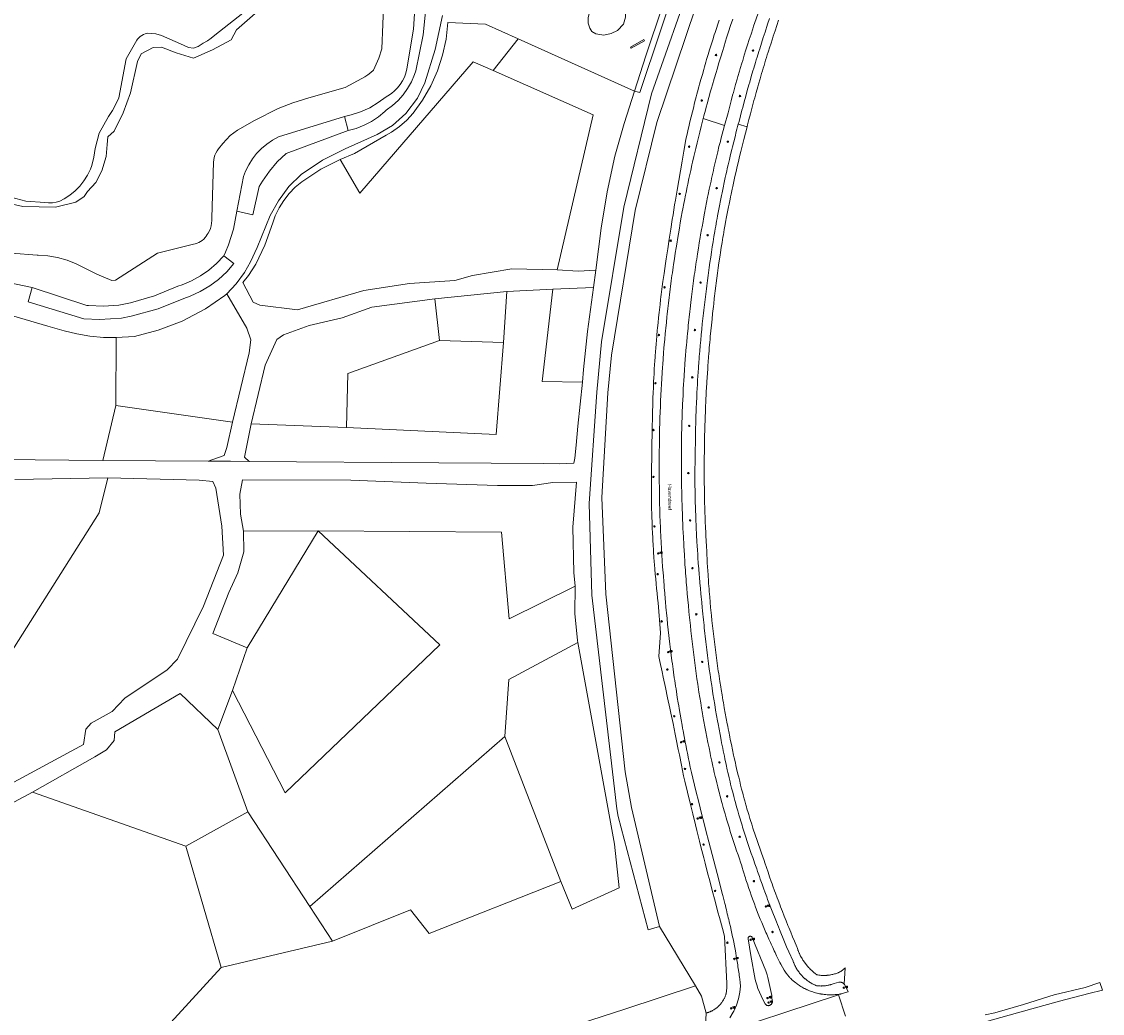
# Model space of a CAD drawing. Header units: metres. Extents: x 138165 to 154469, y 480134 to 494189.
# Tile 22 of 256: x 140875 to 141246, y 483081 to 483421. Entities that reach past the tile are written whole.
import ezdxf

# ---------------------------------------------------------------- set-up
doc = ezdxf.new("R2010")
doc.units = ezdxf.units.M
doc.header["$LTSCALE"] = 0.001
doc.header["$MEASUREMENT"] = 0
for name, color, linetype, lineweight in [('TOP-L-terrein schutting raster hek leuning', 7, 'Continuous', 0), ('TOP-L-topo objecten punt', 7, 'Continuous', 0), ('TOP-L-topo objecten vlak', 7, 'Continuous', 0), ('TOP-T-topo huisnummering naamgeving', 7, 'Continuous', 0)]:
    doc.layers.add(name, color=color, linetype=linetype, lineweight=lineweight)
doc.styles.add('Style-INTL_ISO', font='INTL_ISO.shx')
doc.styles.add('Style-STANDARD', font='STANDARD.shx')

# ---------------------------------------------------------------- blocks, each defined once
blk = doc.blocks.new('24')
at = {"layer": 'TOP-L-topo objecten punt', "color": 7, "linetype": 'Continuous', "lineweight": 0}
for radius in [0.025, 0.0182, 0.0115, 0.005]:
    blk.add_circle((0, 0), radius, dxfattribs=at)
blk = doc.blocks.new('16')
at = {"layer": 'TOP-L-topo objecten punt', "color": 7, "linetype": 'Continuous', "lineweight": 0}
blk.add_circle((0, 0), 0.025, dxfattribs=at)
at = {"layer": 'TOP-L-topo objecten punt', "color": 7, "linetype": 'Continuous', "lineweight": 0, "style": 'Style-STANDARD'}
blk.add_text('LM', height=0.06, dxfattribs=at).set_placement((0.0483, 0))
blk = doc.blocks.new('11')
at = {"layer": 'TOP-L-topo objecten punt', "color": 7, "linetype": 'Continuous', "lineweight": 0}
blk.add_circle((0, 0), 0.025, dxfattribs=at)
at = {"layer": 'TOP-L-topo objecten punt', "color": 7, "linetype": 'Continuous', "lineweight": 0, "style": 'Style-STANDARD'}
blk.add_text('AB', height=0.06, dxfattribs=at).set_placement((0.0483, 0))
blk = doc.blocks.new('14')
at = {"layer": 'TOP-L-topo objecten punt', "color": 7, "linetype": 'Continuous', "lineweight": 0}
blk.add_circle((0, 0), 0.025, dxfattribs=at)
at = {"layer": 'TOP-L-topo objecten punt', "color": 7, "linetype": 'Continuous', "lineweight": 0, "style": 'Style-STANDARD'}
blk.add_text('VB', height=0.06, dxfattribs=at).set_placement((0.0483, 0))

msp = doc.modelspace()

# ---------------------------------------------------------------- linework, layer by layer
at = {"layer": 'TOP-L-terrein schutting raster hek leuning', "flags": 128}
for points in [[(141094.86, 483426.34), (141089.14, 483409.29), (141085.21, 483397.14), (141081.68, 483386.04), (141078.51, 483374.83), (141075.88, 483362.52), (141073.81, 483350.11), (141071.9, 483335.65), (141071.12, 483329.74), (141069.11, 483314.62), (141067.75, 483301.57), (141067.32, 483297.28), (141065.77, 483282.1), (141065.2, 483275.64), (141064.76, 483271.08), (141064.44, 483269.47), (141059.58, 483269.22), (141054.15, 483269.26), (141036.07, 483269.39), (141018, 483269.52), (140952.92, 483270.03), (140946.49, 483270.08), (140938.84, 483270.13), (140902.73, 483270.38), (140867.74, 483270.7)], [(140872.15, 483319.92), (140883.76, 483316.4), (140889.45, 483314.84), (140893.82, 483313.79), (140898.27, 483313.04), (140902.97, 483312.61), (140907.26, 483312.53), (140913.54, 483312.95), (140921.74, 483315.08), (140929.88, 483318.22), (140937.89, 483322.45), (140944.61, 483327.03), (140945.23, 483327.6), (140948.49, 483331.03), (140951.3, 483334.84), (140953.39, 483338.49), (140955.67, 483343.45), (140960.09, 483354.46), (140962.97, 483359.5), (140966.5, 483364.36), (140970.78, 483368.57), (140978.07, 483373.47), (140985.94, 483377.37), (140996.88, 483382.21), (141002.16, 483385.38), (141006.76, 483389.51), (141010.69, 483394.76), (141013.21, 483399.97), (141016.84, 483411.41), (141019.35, 483423.16)]]:
    msp.add_lwpolyline(points, dxfattribs=at)
at = {"layer": 'TOP-L-topo objecten vlak', "flags": 128}
for points in [[(141085.21, 483397.14), (141087.01, 483396.65), (141101.25, 483439.1), (141108.58, 483457.82), (141123.78, 483492.66), (141132.78, 483510.57), (141140.61, 483524.1), (141152.22, 483542.11), (141162.13, 483555.84), (141164.34, 483560.59), (141162.29, 483559.88)], [(141162.29, 483559.88), (141159.17, 483555.49), (141148.65, 483540.58), (141138.91, 483525.15), (141129.96, 483509.57), (141121.97, 483493.49), (141107.59, 483460.05), (141094.86, 483426.34), (141089.14, 483409.29), (141085.21, 483397.14)], [(140862.45, 483342.23), (140880.18, 483340.82), (140880.45, 483340.82), (140883.82, 483340.59), (140887.14, 483340.02), (140890.39, 483339.1), (140893.52, 483337.85), (140893.58, 483337.81), (140900.64, 483334.27), (140905.82, 483332.12), (140907.03, 483332.2), (140921.44, 483341.57), (140933.31, 483344.54), (140933.77, 483344.59), (140934.43, 483344.72), (140935.08, 483344.92), (140935.7, 483345.19), (140936.28, 483345.52), (140936.83, 483345.91), (140937.34, 483346.35), (140937.8, 483346.85), (140938.2, 483347.39), (140938.55, 483347.97), (140938.83, 483348.4), (140939.27, 483349.2), (140939.62, 483350.03), (140939.88, 483350.9), (140940.05, 483351.78), (140940.12, 483352.69), (140940.1, 483353.59), (140940.73, 483372.78), (140940.8, 483373.52), (140940.95, 483374.33), (140941.2, 483375.12), (140941.52, 483375.89), (140941.92, 483376.61), (140942.39, 483377.29), (140943.86, 483379.17), (140946.37, 483381.87), (140948.94, 483383.78), (140954.71, 483387.05), (140962.88, 483391.18), (140967.96, 483393.16), (140973.37, 483394.85), (140985.86, 483398.41), (140991.63, 483401.53), (140992.61, 483402.02), (140993.69, 483402.7), (140994.7, 483403.49), (140995.61, 483404.38), (140996.13, 483405.39), (140997.46, 483408.46), (140998.46, 483411.66), (140999.51, 483437.13)], [(140871.11, 483360.75), (140876.29, 483359.31), (140882.78, 483358.87), (140884.09, 483358.78), (140885.4, 483358.83), (140886.7, 483359.01), (140887.97, 483359.33), (140889.46, 483360.14), (140891.38, 483361.41), (140893.16, 483362.89), (140894.77, 483364.53), (140896.2, 483366.34), (140897.44, 483368.29), (140898.46, 483370.36), (140898.88, 483371.61), (140899.62, 483374.47), (140900.05, 483377.4), (140901.4, 483382.68), (140904.68, 483388.47), (140906.05, 483390.49), (140907.21, 483392.64), (140908.13, 483394.9), (140910.73, 483408.22), (140914.33, 483414.61), (140914.64, 483415.02), (140915.08, 483415.5), (140915.56, 483415.92), (140916.09, 483416.29), (140916.65, 483416.61), (140917.24, 483416.86), (140917.86, 483416.99), (140920.84, 483416.76), (140922.86, 483416.19), (140930.34, 483412.88), (140932.09, 483412.13), (140933.77, 483411.91), (140935.48, 483412.51), (140937.18, 483413.61), (140938.59, 483414.39), (140939.9, 483415.32), (140941.11, 483416.38), (140967.82, 483437.39)], [(141105.63, 483437.51), (141091.06, 483396.24), (141081.56, 483357.27), (141073.87, 483311.09), (141072.25, 483293.84), (141069.71, 483255.58), (141070.62, 483224.07), (141079.12, 483150.75), (141079.58, 483148.07), (141089.94, 483109.25), (141093.87, 483110.38)], [(141093.87, 483110.38), (141084.16, 483151.19), (141082.05, 483163.39), (141075.44, 483224.39), (141074, 483257.68), (141076.07, 483293.55), (141077.33, 483306.55), (141085.49, 483356.2), (141092.92, 483386.4), (141109.61, 483436.02)], [(141010.27, 483432.72), (141009.37, 483418.44), (141007.07, 483404.75), (141006.71, 483403.34), (141006.21, 483401.98), (141005.57, 483400.68), (141004.79, 483399.45), (141003.89, 483398.31), (141002.88, 483397.27), (141001.77, 483396.34), (141000.56, 483395.53), (141000, 483395.22), (140997.26, 483393.19), (140994.32, 483391.45), (140991.21, 483390.03), (140987.98, 483388.95), (140985.61, 483388.38)], [(140961.4, 483429.47), (140948.54, 483418.16), (140946.75, 483414.81), (140940.38, 483411.27), (140933.85, 483408.44), (140927.82, 483410.3), (140922.89, 483412.25), (140919.92, 483412.16), (140915.84, 483409.93), (140914.63, 483407.33), (140912.22, 483396.55), (140909.71, 483389.67), (140906.55, 483383.45), (140904.42, 483381.5), (140904.23, 483378.8), (140903.86, 483374.71), (140902.37, 483369.79), (140900.24, 483365.79), (140897.45, 483362.64), (140896.24, 483360.96), (140893.46, 483359.01), (140886.49, 483357.34), (140875.17, 483357.52), (140869.13, 483358.91)], [(140986.95, 483383.6), (140989.71, 483384.36), (140992.38, 483385.42), (140994.92, 483386.74), (140997.31, 483388.32), (140999.52, 483390.15), (141000, 483390.6), (141002.12, 483392.17), (141004.06, 483393.95), (141005.8, 483395.93), (141007.33, 483398.08), (141008.63, 483400.38), (141009.68, 483402.8), (141010.13, 483404.13), (141012.66, 483416.49), (141013.88, 483429.05)], [(141079.37, 483417.91), (141081.45, 483420.14), (141082.17, 483422.52), (141082.13, 483423.78), (141081.48, 483425.12), (141080.65, 483426.85), (141079.36, 483428.29), (141078.49, 483428.87), (141077.23, 483428.98), (141074.74, 483428.44), (141072.79, 483427.32), (141071.35, 483426.02), (141069.94, 483424.55), (141069.31, 483422.41), (141069.27, 483420.49), (141069.87, 483418.8), (141070.62, 483417.64), (141072, 483416.82), (141074.69, 483416.34), (141077.2, 483416.9), (141079.37, 483417.91)], [(141128, 483424.82), (141126.14, 483419.43), (141125.84, 483418.53), (141125.24, 483416.72), (141124.65, 483414.9), (141124.07, 483413.09), (141123.5, 483411.27), (141122.93, 483409.45), (141122.37, 483407.62), (141122.1, 483406.71), (141121.55, 483404.88), (141121.28, 483403.97), (141120.74, 483402.14), (141120.48, 483401.22), (141119.95, 483399.39), (141119.69, 483398.47), (141119.18, 483396.63), (141118.93, 483395.71), (141118.43, 483393.87), (141118.18, 483392.95), (141117.69, 483391.11), (141117.34, 483389.75), (141116.14, 483385.29)], [(141019.35, 483423.16), (141016.84, 483411.41), (141013.21, 483399.97), (141010.69, 483394.76), (141006.76, 483389.51), (141002.16, 483385.38), (140996.88, 483382.21), (140985.94, 483377.37), (140978.07, 483373.47), (140970.78, 483368.57), (140966.5, 483364.36), (140962.97, 483359.5), (140960.09, 483354.46), (140955.67, 483343.45), (140953.39, 483338.49), (140951.3, 483334.84), (140948.49, 483331.03), (140945.23, 483327.6)], [(141045.31, 483415.08), (141034.02, 483420.1), (141021.11, 483420.67), (141020.52, 483415.04), (141019.35, 483409.5), (141017.61, 483404.12), (141015.31, 483398.95), (141012.49, 483394.04), (141009.29, 483389.61), (141007.04, 483387.16), (141004.54, 483384.96), (141001.82, 483383.04), (141000, 483381.97), (140989.09, 483375.74), (140984.15, 483373.7)], [(141114.29, 483421.47), (141113.73, 483419.79), (141113.45, 483418.95), (141112.9, 483417.27), (141112.63, 483416.43), (141112.09, 483414.74), (141111.55, 483413.06), (141111.03, 483411.37), (141110.51, 483409.68), (141110, 483407.98), (141109.75, 483407.14), (141109.25, 483405.44), (141109.01, 483404.59), (141108.52, 483402.89), (141108.04, 483401.19), (141107.57, 483399.48), (141107.34, 483398.63), (141106.88, 483396.92), (141106.65, 483396.07), (141106.43, 483395.21), (141106.2, 483394.36), (141105.76, 483392.64), (141105.55, 483391.79), (141105.12, 483390.07), (141104.7, 483388.35), (141104.28, 483386.63), (141103.88, 483384.91), (141103.68, 483384.05), (141103.28, 483382.33), (141102.9, 483380.6), (141102.73, 483379.84), (141102.14, 483376.5), (141101.55, 483373.15), (141100.98, 483369.8), (141100.41, 483366.46), (141099.85, 483363.11), (141099.3, 483359.76), (141099.02, 483358.08), (141098.48, 483354.73), (141098.21, 483353.05), (141097.69, 483349.7), (141097.17, 483346.34), (141096.65, 483342.98), (141096.15, 483339.62), (141095.9, 483337.95), (141095.4, 483334.59), (141095, 483331.8), (141094.76, 483330.04), (141094.65, 483329.15), (141094.42, 483327.38), (141094.31, 483326.5), (141094.2, 483325.61), (141093.99, 483323.84), (141093.89, 483322.95), (141093.69, 483321.18), (141093.5, 483319.41), (141093.32, 483317.63), (141093.14, 483315.85), (141093.06, 483314.97), (141092.9, 483313.19), (141092.74, 483311.41), (141092.67, 483310.52), (141092.52, 483308.74), (141092.46, 483307.85), (141092.33, 483306.07), (141092.2, 483304.29), (141092.14, 483303.4), (141092.03, 483301.62), (141091.93, 483299.84), (141091.88, 483298.95), (141091.79, 483297.17), (141091.71, 483295.39), (141091.63, 483293.6), (141091.57, 483291.82), (141091.54, 483290.93), (141091.48, 483289.15), (141091.43, 483287.36), (141091.4, 483285.58), (141091.36, 483283.79), (141091.35, 483282.9), (141091.34, 483281.76), (141091.06, 483265.39), (141091.04, 483263.73), (141091.04, 483262.9), (141091.04, 483261.23), (141091.04, 483259.57), (141091.05, 483258.74), (141091.06, 483257.08), (141091.08, 483256.25), (141091.1, 483254.59), (141091.12, 483253.75), (141091.16, 483252.09), (141091.21, 483250.43), (141091.24, 483249.6), (141091.3, 483247.94), (141091.33, 483247.11), (141091.41, 483245.45), (141091.49, 483243.79), (141091.53, 483242.96), (141091.63, 483241.3), (141091.73, 483239.64), (141091.78, 483238.81), (141091.89, 483237.15), (141092.02, 483235.49), (141092.08, 483234.67), (141092.21, 483233.01), (141092.35, 483231.35), (141092.5, 483229.7), (141092.66, 483228.04), (141092.82, 483226.39), (141092.91, 483225.56), (141093, 483224.74), (141093.18, 483223.08), (141093.36, 483221.51), (141094.1, 483211.21), (141093.53, 483203.08), (141093.92, 483201.31), (141094.7, 483197.76), (141095.08, 483195.98), (141095.85, 483192.43), (141096.61, 483188.88), (141097.35, 483185.32), (141097.73, 483183.54), (141098.46, 483179.98), (141099.19, 483176.42), (141099.55, 483174.64), (141100.27, 483171.08), (141100.63, 483169.3), (141101.33, 483165.73), (141101.68, 483163.95), (141102.04, 483162.12), (141102.49, 483160.24), (141103.4, 483156.48), (141104.31, 483152.73), (141105.24, 483148.97), (141106.17, 483145.22), (141106.64, 483143.34), (141107.58, 483139.59), (141108.05, 483137.72), (141109.01, 483133.97), (141109.49, 483132.1), (141110.45, 483128.35), (141110.94, 483126.48), (141111.92, 483122.74), (141112.9, 483119), (141113.89, 483115.27), (141114.39, 483113.4), (141115.4, 483109.66), (141116.11, 483107.04), (141116.91, 483090.76), (141116.92, 483090.4), (141116.92, 483090.05), (141116.92, 483089.87), (141116.91, 483089.52), (141116.89, 483089.17), (141116.88, 483088.99), (141116.85, 483088.64), (141116.81, 483088.29), (141116.76, 483087.94), (141116.71, 483087.59), (141116.65, 483087.24), (141116.61, 483087.07), (141116.56, 483086.9), (141116.47, 483086.64), (141116.38, 483086.38), (141116.32, 483086.25), (141116.22, 483086), (141116.1, 483085.75), (141116.04, 483085.62), (141115.92, 483085.38), (141115.78, 483085.14), (141115.72, 483085.02), (141115.64, 483084.9), (141115.5, 483084.67), (141115.35, 483084.44), (141115.19, 483084.22), (141115.1, 483084.11), (141115.02, 483084), (141114.85, 483083.78), (141114.67, 483083.57), (141114.58, 483083.47), (141114.39, 483083.27), (141114.3, 483083.17), (141114.1, 483082.98), (141114, 483082.89), (141113.9, 483082.79), (141113.69, 483082.61), (141113.58, 483082.52), (141113.48, 483082.44), (141113.26, 483082.27), (141113.15, 483082.18), (141112.93, 483082.03), (141112.81, 483081.95), (141112.58, 483081.8), (141112.46, 483081.73), (141112.23, 483081.59), (141111.99, 483081.46), (141111.74, 483081.33), (141111.49, 483081.22), (141111.37, 483081.16), (141111.24, 483081.1), (141110.99, 483081), (141110.73, 483080.91), (141110.6, 483080.86), (141110.34, 483080.78), (141110.2, 483080.74), (141109.94, 483080.66), (141109.81, 483080.63)], [(141108.81, 483387.78), (141109.05, 483388.71), (141109.55, 483390.58), (141109.84, 483391.66), (141110.14, 483392.75), (141110.75, 483394.92), (141111.36, 483397.08), (141111.67, 483398.17), (141111.98, 483399.25), (141112.6, 483401.41), (141113.24, 483403.57), (141113.56, 483404.65), (141114.21, 483406.81), (141114.86, 483408.96), (141115.52, 483411.11), (141115.86, 483412.19), (141116.53, 483414.33), (141116.87, 483415.41), (141117.21, 483416.48), (141117.55, 483417.55), (141118.24, 483419.69), (141118.95, 483421.83)], [(141120.86, 483385.78), (141121.11, 483386.7), (141121.61, 483388.64), (141122.12, 483390.57), (141122.38, 483391.54), (141122.9, 483393.47), (141123.43, 483395.4), (141123.96, 483397.33), (141124.51, 483399.26), (141124.78, 483400.22), (141125.33, 483402.14), (141125.9, 483404.06), (141126.18, 483405.02), (141126.76, 483406.94), (141127.05, 483407.9), (141127.34, 483408.85), (141127.93, 483410.76), (141128.23, 483411.72), (141128.83, 483413.63), (141129.44, 483415.53), (141129.74, 483416.49), (141130.05, 483417.44), (141130.94, 483420.14), (141131.57, 483422.05)], [(141123.88, 483384.93), (141124.05, 483385.59), (141124.52, 483387.45), (141125.01, 483389.31), (141125.5, 483391.17), (141125.74, 483392.1), (141126.25, 483393.95), (141126.5, 483394.88), (141127.02, 483396.73), (141127.54, 483398.58), (141127.8, 483399.51), (141128.33, 483401.36), (141128.6, 483402.28), (141128.88, 483403.2), (141129.15, 483404.12), (141129.42, 483405.04), (141129.7, 483405.96), (141129.98, 483406.88), (141130.26, 483407.8), (141130.54, 483408.72), (141130.83, 483409.64), (141131.11, 483410.56), (141131.69, 483412.39), (141131.99, 483413.31), (141132.58, 483415.14), (141132.88, 483416.05), (141133.48, 483417.88), (141134.65, 483421.52)], [(141036.7, 483404.21), (141045.31, 483415.08)], [(141045.31, 483415.08), (141085.21, 483397.14)], [(141088.72, 483414.39), (141088.48, 483414.83), (141083.83, 483412.28), (141084.07, 483411.84), (141088.72, 483414.39)], [(140984.15, 483373.7), (140990.9, 483362.09), (141029.81, 483407.21), (141036.7, 483404.21)], [(141058.7, 483335.78), (141071, 483389), (141036.7, 483404.21)], [(141071.9, 483335.65), (141073.81, 483350.11), (141075.88, 483362.52), (141078.51, 483374.83), (141081.68, 483386.04), (141085.21, 483397.14)], [(140948.67, 483355.94), (140951.02, 483367.83), (140951.72, 483369.72), (140952.77, 483371.85), (140954.03, 483373.87), (140955.5, 483375.74), (140957.15, 483377.45), (140958.98, 483378.97), (140960.95, 483380.3), (140963.05, 483381.41), (140985.61, 483388.38)], [(140985.61, 483388.38), (140986.95, 483383.6)], [(141117.94, 483078.98), (141119.13, 483080.91), (141119.35, 483081.31), (141120.27, 483083.38), (141120.96, 483085.54), (141121.42, 483087.76), (141121.64, 483089.88), (141121.49, 483091.09), (141121.34, 483092.3), (141121.27, 483092.91), (141121.19, 483093.51), (141121.11, 483094.11), (141121.02, 483094.72), (141120.85, 483095.93), (141120.76, 483096.53), (141120.67, 483097.13), (141120.48, 483098.34), (141120.28, 483099.54), (141120.18, 483100.14), (141119.97, 483101.34), (141119.75, 483102.55), (141119.64, 483103.15), (141119.53, 483103.74), (141119.3, 483104.94), (141119.05, 483106.14), (141118.93, 483106.74), (141118.68, 483107.93), (141118.42, 483109.12), (141118.15, 483110.31), (141117.88, 483111.5), (141117.73, 483112.09), (141117.59, 483112.69), (141117.44, 483113.32), (141117.27, 483114.02), (141117.1, 483114.72), (141116.76, 483116.11), (141116.59, 483116.8), (141116.42, 483117.5), (141116.24, 483118.19), (141115.88, 483119.58), (141115.51, 483120.96), (141115.42, 483121.31), (141113.57, 483128.55), (141110.73, 483139.38), (141109.73, 483143.27), (141109.24, 483145.21), (141108.25, 483149.1), (141107.27, 483152.99), (141106.3, 483156.89), (141105.82, 483158.83), (141105.22, 483161.28), (141104.8, 483163.19), (141104.6, 483164.14), (141104.39, 483165.09), (141103.99, 483166.99), (141103.79, 483167.95), (141103.4, 483169.86), (141103.21, 483170.81), (141102.83, 483172.72), (141102.64, 483173.68), (141102.28, 483175.59), (141101.92, 483177.5), (141101.74, 483178.46), (141101.57, 483179.42), (141101.22, 483181.33), (141100.89, 483183.25), (141100.56, 483185.17), (141100.4, 483186.13), (141100.24, 483187.09), (141099.93, 483189.02), (141099.78, 483189.98), (141099.48, 483191.9), (141099.33, 483192.86), (141099.04, 483194.79), (141098.9, 483195.75), (141098.63, 483197.68), (141098.49, 483198.64), (141098.23, 483200.57), (141098.1, 483201.54), (141097.85, 483203.47), (141097.6, 483205.4), (141097.36, 483207.33), (141097.14, 483209.27), (141097.03, 483210.23), (141096.81, 483212.17), (141096.6, 483214.11), (141096.4, 483216.04), (141096.21, 483217.98), (141096.11, 483218.95), (141096.02, 483219.92), (141095.85, 483221.86), (141095.76, 483222.83), (141095.6, 483224.77), (141095.44, 483226.71), (141095.36, 483227.68), (141095.29, 483228.65), (141095.13, 483230.75), (141094.97, 483232.82), (141094.9, 483233.86), (141094.76, 483235.93), (141094.63, 483237.99), (141094.5, 483240.07), (141094.38, 483242.14), (141094.27, 483244.21), (141094.17, 483246.28), (141094.13, 483247.31), (141094.04, 483249.39), (141093.96, 483251.46), (141093.88, 483253.53), (141093.82, 483255.6), (141093.79, 483256.64), (141093.77, 483257.36), (141093.71, 483266.76), (141093.73, 483269.98), (141093.73, 483271.55), (141093.74, 483273.48), (141093.76, 483275.4), (141093.79, 483277.33), (141093.8, 483278.29), (141093.82, 483279.25), (141093.86, 483281.18), (141093.91, 483283.1), (141093.97, 483285.03), (141094.03, 483286.95), (141094.1, 483288.88), (141094.18, 483290.8), (141094.27, 483292.73), (141094.37, 483294.65), (141094.48, 483296.57), (141094.59, 483298.49), (141094.71, 483300.42), (141094.84, 483302.34), (141094.91, 483303.3), (141095.05, 483305.22), (141095.2, 483307.14), (141095.35, 483309.06), (141095.43, 483310.02), (141095.6, 483311.94), (141095.78, 483313.85), (141095.87, 483314.81), (141095.96, 483315.77), (141096.16, 483317.69), (141096.36, 483319.6), (141096.46, 483320.56), (141096.67, 483322.47), (141096.78, 483323.43), (141096.89, 483324.39), (141097.12, 483326.3), (141097.24, 483327.26), (141097.48, 483329.17), (141097.6, 483330.12), (141097.86, 483332.03), (141098.1, 483333.84), (141098.23, 483334.8), (141098.51, 483336.71), (141098.64, 483337.67), (141098.93, 483339.58), (141099.22, 483341.48), (141099.52, 483343.39), (141099.83, 483345.3), (141099.98, 483346.25), (141100.3, 483348.15), (141100.63, 483350.06), (141100.96, 483351.96), (141101.3, 483353.86), (141101.65, 483355.76), (141101.83, 483356.71), (141102.19, 483358.6), (141102.38, 483359.55), (141102.75, 483361.44), (141102.94, 483362.39), (141103.33, 483364.28), (141103.52, 483365.23), (141103.92, 483367.11), (141104.33, 483369), (141104.53, 483369.95), (141104.95, 483371.83), (141105.16, 483372.77), (141105.59, 483374.66), (141106.02, 483376.53), (141106.24, 483377.47), (141106.69, 483379.35), (141106.92, 483380.29), (141107.15, 483381.23), (141107.61, 483383.1), (141108.08, 483384.97), (141108.32, 483385.91), (141108.81, 483387.78)], [(141116.14, 483385.29), (141108.81, 483387.78)], [(140948.67, 483355.94), (140954.23, 483354.63), (140956.41, 483364.4), (140957.47, 483366.22), (140959.86, 483369.66), (140962.6, 483372.84), (140965.66, 483375.71), (140986.95, 483383.6)], [(141116.14, 483385.29), (141114.87, 483380.6), (141114.7, 483379.9), (141114.24, 483378.08), (141113.8, 483376.26), (141113.37, 483374.44), (141113.15, 483373.52), (141112.73, 483371.7), (141112.52, 483370.78), (141112.31, 483369.87), (141112.11, 483368.96), (141111.7, 483367.13), (141111.51, 483366.21), (141111.31, 483365.29), (141110.92, 483363.46), (141110.54, 483361.62), (141110.35, 483360.71), (141109.98, 483358.87), (141109.62, 483357.03), (141109.27, 483355.19), (141108.92, 483353.35), (141108.75, 483352.43), (141108.42, 483350.58), (141108.26, 483349.66), (141107.93, 483347.81), (141107.78, 483346.89), (141107.47, 483345.04), (141107.32, 483344.12), (141107.17, 483343.19), (141106.87, 483341.34), (141106.58, 483339.49), (141106.44, 483338.56), (141106.17, 483336.71), (141105.9, 483334.85), (141105.77, 483333.92), (141105.52, 483332.07), (141105.27, 483330.21), (141105.03, 483328.35), (141104.92, 483327.42), (141104.8, 483326.49), (141104.58, 483324.63), (141104.32, 483322.42), (141104.21, 483321.47), (141104, 483319.56), (141103.9, 483318.61), (141103.7, 483316.7), (141103.61, 483315.75), (141103.42, 483313.84), (141103.33, 483312.89), (141103.15, 483310.98), (141103.07, 483310.03), (141102.91, 483308.12), (141102.75, 483306.21), (141102.68, 483305.25), (141102.54, 483303.34), (141102.4, 483301.43), (141102.27, 483299.52), (141102.15, 483297.6), (141102.1, 483296.65), (141101.99, 483294.74), (141101.89, 483292.82), (141101.8, 483290.91), (141101.76, 483289.95), (141101.72, 483288.99), (141101.64, 483287.08), (141101.58, 483285.16), (141101.52, 483283.25), (141101.47, 483281.33), (141101.42, 483279.42), (141101.41, 483278.46), (141101.39, 483277.5), (141101.36, 483275.59), (141101.34, 483273.67), (141101.33, 483271.75), (141101.33, 483269.84), (141101.33, 483267.92), (141101.35, 483266.01), (141101.37, 483264.03), (141101.38, 483263.02), (141101.41, 483260.99), (141101.43, 483259.98), (141101.48, 483257.95), (141101.5, 483256.93), (141101.56, 483254.91), (141101.59, 483253.89), (141101.66, 483251.87), (141101.73, 483249.84), (141101.78, 483248.83), (141101.86, 483246.8), (141101.91, 483245.79), (141102.01, 483243.76), (141102.12, 483241.73), (141102.18, 483240.72), (141102.24, 483239.71), (141102.36, 483237.68), (141102.49, 483235.66), (141102.56, 483234.65), (141102.71, 483232.63), (141102.78, 483231.61), (141102.94, 483229.59), (141103.02, 483228.58), (141103.19, 483226.56), (141103.36, 483224.54), (141103.55, 483222.52), (141103.74, 483220.5), (141103.94, 483218.48), (141104.05, 483217.35), (141104.23, 483215.51), (141104.41, 483213.67), (141104.6, 483211.84), (141104.8, 483210), (141104.9, 483209.08), (141105.12, 483207.24), (141105.33, 483205.41), (141105.45, 483204.49), (141105.68, 483202.66), (141105.8, 483201.74), (141106.04, 483199.91), (141106.16, 483199), (141106.42, 483197.17), (141106.55, 483196.25), (141106.68, 483195.34), (141106.95, 483193.51), (141107.09, 483192.6), (141107.37, 483190.77), (141107.66, 483188.95), (141107.96, 483187.12), (141108.27, 483185.3), (141108.58, 483183.48), (141108.74, 483182.57), (141109.06, 483180.75), (141109.4, 483178.93), (141109.74, 483177.12), (141110.09, 483175.3), (141110.45, 483173.49), (141110.81, 483171.68), (141111.18, 483169.87), (141111.37, 483168.97), (141111.76, 483167.16), (141112.15, 483165.35), (141112.35, 483164.45), (141112.61, 483163.27), (141112.95, 483161.84), (141113.12, 483161.12), (141113.46, 483159.69), (141113.82, 483158.26), (141114.18, 483156.83), (141114.36, 483156.12), (141114.55, 483155.4), (141114.74, 483154.69), (141115.12, 483153.27), (141115.31, 483152.56), (141115.71, 483151.14), (141116.11, 483149.72), (141116.31, 483149.01), (141116.72, 483147.6), (141116.93, 483146.89), (141117.36, 483145.48), (141117.79, 483144.07), (141118.01, 483143.36), (141118.23, 483142.66), (141118.67, 483141.26), (141118.9, 483140.56), (141119.36, 483139.16), (141119.83, 483137.76), (141120.3, 483136.36), (141120.78, 483134.97), (141121.02, 483134.27), (141121.27, 483133.58), (141121.68, 483132.42), (141122.03, 483131.21), (141122.21, 483130.61), (141122.57, 483129.41), (141122.76, 483128.81), (141123.13, 483127.61), (141123.32, 483127.01), (141123.51, 483126.42), (141123.7, 483125.82), (141124.09, 483124.63), (141124.29, 483124.03), (141124.49, 483123.44), (141124.9, 483122.25), (141125.31, 483121.07), (141125.73, 483119.89), (141125.95, 483119.3), (141126.38, 483118.12), (141126.82, 483116.95), (141127.05, 483116.36), (141127.5, 483115.19), (141127.73, 483114.61), (141128.19, 483113.44), (141128.42, 483112.86), (141128.9, 483111.7), (141129.38, 483110.54), (141129.87, 483109.39), (141130.11, 483108.81), (141130.36, 483108.24), (141130.61, 483107.66), (141130.87, 483107.09), (141131.38, 483105.94), (141131.9, 483104.8), (141132.16, 483104.23), (141132.69, 483103.09), (141132.95, 483102.53), (141133.22, 483101.96), (141133.49, 483101.4), (141134.04, 483100.27), (141134.6, 483099.14), (141135.16, 483098.02), (141135.47, 483097.41), (141136.58, 483095.31), (141136.8, 483094.99), (141137.02, 483094.67), (141137.25, 483094.36), (141137.36, 483094.21), (141137.48, 483094.06), (141137.6, 483093.91), (141137.72, 483093.76), (141137.85, 483093.61), (141137.97, 483093.47), (141138.1, 483093.32), (141138.22, 483093.18), (141138.48, 483092.9), (141138.61, 483092.76), (141138.75, 483092.62), (141138.88, 483092.48), (141139.02, 483092.35), (141139.3, 483092.08), (141139.43, 483091.95), (141139.58, 483091.82), (141139.86, 483091.56), (141140.01, 483091.44), (141140.16, 483091.32), (141140.3, 483091.19), (141140.45, 483091.07), (141140.61, 483090.95), (141140.91, 483090.72), (141141.07, 483090.6), (141141.22, 483090.49), (141141.54, 483090.27), (141141.85, 483090.06), (141142.02, 483089.95), (141142.34, 483089.75), (141142.51, 483089.65), (141142.84, 483089.46), (141143.17, 483089.27), (141143.51, 483089.09), (141143.68, 483089.01), (141144.03, 483088.84), (141144.38, 483088.67), (141144.55, 483088.6), (141144.91, 483088.45), (141145.26, 483088.3), (141145.62, 483088.17), (141145.98, 483088.04), (141146.47, 483087.88), (141146.66, 483087.82), (141147.04, 483087.7), (141147.42, 483087.59), (141147.81, 483087.49), (141148, 483087.44), (141148.39, 483087.35), (141148.78, 483087.27), (141149.17, 483087.2), (141149.36, 483087.16), (141149.56, 483087.13), (141149.96, 483087.07), (141150.35, 483087.02), (141150.75, 483086.98), (141150.95, 483086.96), (141151.34, 483086.93), (141151.54, 483086.92), (141151.94, 483086.9), (141152.34, 483086.89), (141152.74, 483086.89), (141153.14, 483086.89), (141153.53, 483086.91), (141153.73, 483086.92), (141154.13, 483086.94), (141154.53, 483086.97), (141154.73, 483086.99), (141155.12, 483087.04), (141155.18, 483087.05)], [(141157.19, 483090.6), (141157.14, 483090.65), (141157.1, 483090.69), (141157.05, 483090.73), (141157.01, 483090.78), (141156.96, 483090.81), (141156.91, 483090.85), (141156.86, 483090.89), (141156.81, 483090.92), (141156.71, 483090.98), (141156.6, 483091.04), (141156.48, 483091.09), (141156.37, 483091.13), (141156.25, 483091.17), (141156.19, 483091.18), (141156.07, 483091.2), (141156.01, 483091.21), (141155.95, 483091.22), (141155.82, 483091.22), (141155.76, 483091.22), (141155.64, 483091.22), (141155.52, 483091.21), (141155.45, 483091.2), (141155.39, 483091.18), (141153.77, 483090.73), (141153.46, 483090.62), (141153.15, 483090.52), (141152.84, 483090.42), (141152.68, 483090.38), (141152.53, 483090.34), (141152.21, 483090.26), (141151.9, 483090.19), (141151.74, 483090.16), (141151.42, 483090.1), (141151.1, 483090.05), (141150.77, 483090.01), (141150.45, 483089.97), (141150.29, 483089.96), (141149.97, 483089.94), (141149.8, 483089.93), (141149.48, 483089.92), (141149.32, 483089.91), (141148.99, 483089.92), (141148.83, 483089.92), (141148.51, 483089.93), (141148.35, 483089.94), (141148.02, 483089.97), (141147.76, 483089.99), (141147.45, 483090.12), (141147.14, 483090.26), (141146.83, 483090.4), (141146.54, 483090.55), (141146.24, 483090.71), (141145.95, 483090.87), (141145.66, 483091.04), (141145.51, 483091.13), (141145.37, 483091.22), (141145.09, 483091.41), (141144.82, 483091.6), (141144.55, 483091.79), (141144.28, 483092), (141144.02, 483092.21), (141143.89, 483092.32), (141143.76, 483092.42), (141143.51, 483092.65), (141143.26, 483092.88), (141143.02, 483093.11), (141142.91, 483093.23), (141142.79, 483093.35), (141142.56, 483093.6), (141142.34, 483093.85), (141142.23, 483093.97), (141142.12, 483094.1), (141142.02, 483094.23), (141141.91, 483094.36), (141141.71, 483094.63), (141141.61, 483094.77), (141141.51, 483094.9), (141141.32, 483095.18), (141141.13, 483095.46), (141140.95, 483095.74), (141140.78, 483096.03), (141140.7, 483096.18), (141140.62, 483096.32), (141140.54, 483096.47), (141140.46, 483096.62), (141140.31, 483096.92), (141140.17, 483097.22), (141140.03, 483097.53), (141139.9, 483097.84), (141139.84, 483098), (141139.73, 483098.31), (141139.67, 483098.46), (141138.19, 483101.62), (141137.46, 483103.32), (141136.75, 483105.03), (141136.04, 483106.74), (141135.68, 483107.59), (141134.98, 483109.31), (141134.64, 483110.17), (141134.29, 483111.03), (141133.95, 483111.89), (141133.27, 483113.61), (141132.93, 483114.47), (141132.26, 483116.2), (141131.6, 483117.93), (141130.95, 483119.66), (141130.62, 483120.53), (141129.98, 483122.26), (141129.66, 483123.13), (141129.03, 483124.87), (141128.4, 483126.61), (141128.09, 483127.49), (141127.48, 483129.23), (141127.18, 483130.11), (141126.58, 483131.86), (141126.07, 483133.36), (141125.82, 483134.05), (141125.33, 483135.43), (141125.09, 483136.12), (141124.62, 483137.5), (141124.15, 483138.89), (141123.92, 483139.58), (141123.46, 483140.97), (141123.24, 483141.67), (141122.79, 483143.07), (141122.36, 483144.46), (141122.14, 483145.16), (141121.71, 483146.56), (141121.5, 483147.26), (141121.09, 483148.66), (141120.68, 483150.07), (141120.28, 483151.48), (141119.89, 483152.89), (141119.7, 483153.59), (141119.32, 483155.01), (141118.95, 483156.42), (141118.77, 483157.13), (141118.58, 483157.84), (141118.23, 483159.26), (141118.05, 483159.97), (141117.71, 483161.39), (141117.37, 483162.82), (141117.28, 483163.22), (141117.07, 483164.15), (141116.67, 483166), (141116.28, 483167.86), (141116.08, 483168.79), (141115.7, 483170.65), (141115.52, 483171.58), (141115.14, 483173.44), (141114.96, 483174.37), (141114.6, 483176.23), (141114.25, 483178.1), (141113.91, 483179.97), (141113.74, 483180.9), (141113.41, 483182.77), (141113.09, 483184.64), (141112.77, 483186.51), (141112.47, 483188.39), (141112.17, 483190.26), (141111.88, 483192.14), (141111.73, 483193.08), (141111.45, 483194.95), (141111.32, 483195.89), (141111.18, 483196.83), (141110.92, 483198.71), (141110.66, 483200.59), (141110.42, 483202.47), (141110.3, 483203.42), (141110.06, 483205.3), (141109.95, 483206.24), (141109.72, 483208.13), (141109.51, 483210.01), (141109.4, 483210.96), (141109.2, 483212.84), (141109.1, 483213.79), (141108.9, 483215.67), (141108.81, 483216.62), (141108.72, 483217.56), (141108.61, 483218.78), (141108.5, 483219.74), (141108.3, 483221.65), (141108.11, 483223.56), (141108.02, 483224.51), (141107.84, 483226.42), (141107.67, 483228.33), (141107.51, 483230.24), (141107.43, 483231.2), (141107.28, 483233.11), (141107.14, 483235.03), (141107.01, 483236.94), (141106.94, 483237.9), (141106.82, 483239.82), (141106.76, 483240.77), (141106.65, 483242.69), (141106.55, 483244.61), (141106.5, 483245.57), (141106.45, 483246.52), (141106.36, 483248.44), (141106.33, 483249.4), (141106.25, 483251.32), (141106.18, 483253.23), (141106.15, 483254.19), (141106.1, 483256.11), (141106.07, 483257.07), (141106.03, 483258.99), (141106.01, 483259.95), (141105.98, 483261.87), (141105.97, 483262.83), (141105.95, 483264.75), (141105.94, 483266.67), (141105.94, 483267.67), (141106.1, 483269.34), (141106.1, 483270.49), (141106.1, 483272.36), (141106.1, 483274.23), (141106.12, 483276.11), (141106.13, 483277.04), (141106.14, 483277.98), (141106.18, 483279.85), (141106.22, 483281.72), (141106.24, 483282.66), (141106.29, 483284.53), (141106.32, 483285.47), (141106.39, 483287.34), (141106.42, 483288.28), (141106.5, 483290.15), (141106.58, 483292.02), (141106.67, 483293.89), (141106.72, 483294.83), (141106.83, 483296.7), (141106.88, 483297.63), (141107, 483299.5), (141107.06, 483300.44), (141107.18, 483302.31), (141107.32, 483304.17), (141107.39, 483305.11), (141107.46, 483306.04), (141107.62, 483307.91), (141107.78, 483309.78), (141107.95, 483311.64), (141108.12, 483313.51), (141108.3, 483315.37), (141108.5, 483317.23), (141108.6, 483318.16), (141108.7, 483319.1), (141108.9, 483320.96), (141109.01, 483321.89), (141109.12, 483322.82), (141109.23, 483323.75), (141109.46, 483325.61), (141109.69, 483327.47), (141109.94, 483329.32), (141110.06, 483330.25), (141110.19, 483331.18), (141110.3, 483332.1), (141110.53, 483333.88), (141110.65, 483334.77), (141110.89, 483336.55), (141111.14, 483338.33), (141111.4, 483340.11), (141111.67, 483341.89), (141111.94, 483343.66), (141112.23, 483345.44), (141112.37, 483346.32), (141112.52, 483347.21), (141112.81, 483348.98), (141112.96, 483349.87), (141113.12, 483350.75), (141113.43, 483352.52), (141113.59, 483353.41), (141113.75, 483354.29), (141114.08, 483356.06), (141114.42, 483357.82), (141114.76, 483359.59), (141115.12, 483361.35), (141115.3, 483362.23), (141115.66, 483363.99), (141116.03, 483365.75), (141116.41, 483367.5), (141116.61, 483368.38), (141116.8, 483369.26), (141117.2, 483371.01), (141117.4, 483371.89), (141117.81, 483373.64), (141118.22, 483375.38), (141118.64, 483377.13), (141118.86, 483378), (141119.29, 483379.75), (141119.74, 483381.49), (141120.19, 483383.23), (141120.41, 483384.1), (141120.64, 483384.97), (141120.86, 483385.78)], [(141157.19, 483090.6), (141157.55, 483096.19), (141157.37, 483096), (141157.19, 483095.83), (141157.1, 483095.75), (141157.01, 483095.66), (141156.92, 483095.58), (141156.83, 483095.5), (141156.64, 483095.35), (141156.54, 483095.27), (141156.34, 483095.13), (141156.24, 483095.06), (141156.03, 483094.92), (141155.93, 483094.85), (141155.72, 483094.73), (141155.57, 483094.66), (141155.28, 483094.53), (141155.13, 483094.47), (141154.83, 483094.35), (141154.53, 483094.25), (141154.23, 483094.14), (141153.92, 483094.05), (141153.61, 483093.96), (141153.3, 483093.88), (141152.99, 483093.81), (141152.67, 483093.75), (141152.52, 483093.72), (141152.2, 483093.67), (141152.04, 483093.65), (141151.88, 483093.63), (141151.73, 483093.61), (141151.41, 483093.58), (141151.25, 483093.56), (141151.09, 483093.55), (141150.77, 483093.54), (141150.45, 483093.53), (141150.13, 483093.53), (141149.81, 483093.54), (141149.65, 483093.54), (141149.33, 483093.57), (141149.01, 483093.59), (141148.85, 483093.61), (141148.53, 483093.65), (141148.21, 483093.7), (141148.06, 483093.73), (141147.88, 483093.77), (141147.73, 483093.88), (141147.42, 483094.1), (141147.27, 483094.22), (141147.12, 483094.34), (141146.97, 483094.46), (141146.82, 483094.58), (141146.53, 483094.82), (141146.38, 483094.95), (141146.24, 483095.07), (141146.1, 483095.2), (141145.96, 483095.33), (141145.82, 483095.46), (141145.68, 483095.59), (141145.55, 483095.73), (141145.28, 483096), (141145.02, 483096.28), (141144.76, 483096.56), (141144.51, 483096.85), (141144.27, 483097.14), (141144.15, 483097.29), (141143.91, 483097.59), (141143.8, 483097.74), (141143.57, 483098.05), (141143.46, 483098.21), (141143.25, 483098.52), (141143.04, 483098.84), (141142.94, 483099), (141142.74, 483099.33), (141142.55, 483099.66), (141142.45, 483099.83), (141142.27, 483100.16), (141142.1, 483100.5), (141142.02, 483100.67), (141141.85, 483101.02), (141141.77, 483101.19), (141141.7, 483101.37), (141141.55, 483101.72), (141141.41, 483102.07), (141141.34, 483102.25), (141141.27, 483102.43), (141141.15, 483102.79), (141141.03, 483103.15), (141140.97, 483103.34), (141140.16, 483105.25), (141139.5, 483106.81), (141138.85, 483108.38), (141138.21, 483109.95), (141137.89, 483110.73), (141137.26, 483112.31), (141136.95, 483113.09), (141136.63, 483113.88), (141136.02, 483115.46), (141135.41, 483117.05), (141135.11, 483117.84), (141134.51, 483119.43), (141134.21, 483120.22), (141133.63, 483121.81), (141133.34, 483122.61), (141132.76, 483124.21), (141132.48, 483125), (141132.19, 483125.8), (141131.63, 483127.4), (141131.36, 483128.21), (141131.08, 483129.01), (141130.54, 483130.61), (141130, 483132.22), (141129.73, 483133.03), (141129.28, 483134.25), (141128.8, 483135.56), (141128.57, 483136.22), (141128.1, 483137.53), (141127.87, 483138.18), (141127.64, 483138.84), (141127.19, 483140.16), (141126.75, 483141.48), (141126.53, 483142.14), (141126.09, 483143.47), (141125.88, 483144.13), (141125.46, 483145.46), (141125.05, 483146.79), (141124.84, 483147.46), (141124.44, 483148.79), (141124.24, 483149.46), (141123.85, 483150.79), (141123.66, 483151.46), (141123.47, 483152.13), (141123.1, 483153.47), (141122.91, 483154.15), (141122.55, 483155.49), (141122.37, 483156.16), (141122.02, 483157.51), (141121.67, 483158.86), (141121.34, 483160.21), (141121.01, 483161.57), (141120.85, 483162.25), (141120.53, 483163.6), (141120.07, 483165.61), (141119.87, 483166.5), (141119.47, 483168.29), (141119.27, 483169.19), (141118.88, 483170.98), (141118.5, 483172.78), (141118.13, 483174.57), (141117.95, 483175.47), (141117.58, 483177.27), (141117.41, 483178.17), (141117.23, 483179.07), (141117.06, 483179.97), (141116.72, 483181.77), (141116.38, 483183.58), (141116.06, 483185.38), (141115.9, 483186.28), (141115.74, 483187.19), (141115.58, 483188.09), (141115.28, 483189.9), (141114.98, 483191.71), (141114.83, 483192.62), (141114.55, 483194.43), (141114.41, 483195.34), (141114.13, 483197.15), (141114, 483198.06), (141113.74, 483199.87), (141113.48, 483201.69), (141113.36, 483202.6), (141113.11, 483204.42), (141113, 483205.33), (141112.77, 483207.15), (141112.54, 483208.97), (141112.33, 483210.79), (141112.22, 483211.7), (141112.02, 483213.52), (141111.83, 483215.35), (141111.64, 483217.17), (141111.46, 483219), (141111.37, 483219.91), (141111.21, 483221.74), (141111.05, 483223.57), (141110.9, 483225.4), (141110.82, 483226.31), (141110.68, 483228.14), (141110.62, 483229.05), (141110.49, 483230.88), (141110.37, 483232.71), (141110.31, 483233.63), (141110.21, 483235.46), (141110.16, 483236.38), (141110.06, 483238.21), (141110.02, 483239.12), (141109.93, 483240.96), (141109.84, 483242.63), (141109.74, 483244.53), (141109.69, 483245.48), (141109.61, 483247.39), (141109.53, 483249.29), (141109.46, 483251.19), (141109.42, 483252.14), (141109.37, 483254.04), (141109.32, 483255.95), (141109.27, 483257.85), (141109.25, 483258.8), (141109.22, 483260.71), (141109.2, 483262.61), (141109.18, 483264.51), (141109.18, 483266.42), (141109.18, 483268.36), (141109.18, 483270.34), (141109.19, 483271.33), (141109.21, 483273.32), (141109.22, 483274.31), (141109.25, 483276.29), (141109.27, 483277.28), (141109.31, 483279.26), (141109.34, 483280.26), (141109.39, 483282.24), (141109.45, 483284.22), (141109.49, 483285.21), (141109.56, 483287.19), (141109.65, 483289.17), (141109.69, 483290.16), (141109.74, 483291.15), (141109.84, 483293.13), (141109.89, 483294.12), (141109.94, 483295.11), (141110.06, 483297.09), (141110.18, 483299.07), (141110.24, 483300.06), (141110.38, 483302.04), (141110.45, 483303.03), (141110.52, 483304.02), (141110.67, 483305.99), (141110.75, 483306.98), (141110.83, 483307.97), (141110.91, 483308.96), (141111.08, 483310.93), (141111.17, 483311.92), (141111.26, 483312.91), (141111.45, 483314.88), (141111.64, 483316.85), (141111.84, 483318.83), (141112.05, 483320.8), (141112.23, 483322.37), (141112.32, 483323.25), (141112.42, 483324.13), (141112.61, 483325.9), (141112.71, 483326.78), (141112.92, 483328.54), (141113.14, 483330.3), (141113.25, 483331.18), (141113.48, 483332.94), (141113.71, 483334.7), (141113.96, 483336.45), (141114.21, 483338.21), (141114.6, 483340.84), (141114.74, 483341.72), (141115.02, 483343.47), (141115.3, 483345.22), (141115.59, 483346.97), (141115.74, 483347.84), (141116.04, 483349.59), (141116.35, 483351.34), (141116.51, 483352.21), (141116.84, 483353.95), (141117.17, 483355.69), (141117.51, 483357.43), (141117.68, 483358.31), (141118.03, 483360.04), (141118.21, 483360.91), (141118.39, 483361.78), (141118.75, 483363.52), (141118.94, 483364.38), (141119.32, 483366.12), (141119.7, 483367.85), (141120.1, 483369.58), (141120.5, 483371.3), (141120.91, 483373.03), (141121.33, 483374.75), (141121.75, 483376.47), (141121.96, 483377.34), (141122.18, 483378.2), (141122.75, 483380.57), (141123.88, 483384.93)], [(141123.88, 483384.93), (141120.86, 483385.78)], [(141058.7, 483335.78), (141043.06, 483336.19), (141029.58, 483333.79), (141023.52, 483332.1), (141007.97, 483331.09), (140992.25, 483328.75), (140969.55, 483322.04), (140956.55, 483323.65), (140954.32, 483324.68), (140950.76, 483331.49), (140952.66, 483333.86), (140955.23, 483337.71), (140958.31, 483344.27), (140961.01, 483351.89), (140961.91, 483354.34), (140963.22, 483357.04), (140964.8, 483359.59), (140966.64, 483361.95), (140968.71, 483364.12), (140971, 483366.05), (140971.32, 483366.29), (140977.55, 483370.33), (140984.15, 483373.7)], [(140843.46, 483354.66), (140843.35, 483343.53), (140843.3, 483342.71), (140843.32, 483341.74), (140843.45, 483340.78), (140843.68, 483339.84), (140844.01, 483338.92), (140844.49, 483338.1), (140845.19, 483337.15), (140845.98, 483336.27), (140846.85, 483335.48), (140847.81, 483334.79), (140848.83, 483334.2), (140849.9, 483333.72), (140851.03, 483333.35), (140852.18, 483333.11), (140867.45, 483332), (140878.48, 483329.72)], [(140944.18, 483340.55), (140944.86, 483341.85), (140945.89, 483344.33), (140947.51, 483349.81), (140948.67, 483355.94)], [(140878.48, 483329.72), (140877.09, 483324.75), (140896.13, 483318.93), (140901.5, 483318.75), (140909.13, 483319.17), (140912.47, 483319.85), (140921.67, 483322.43), (140930.55, 483325.96), (140932.72, 483326.74), (140936.15, 483328.32), (140939.41, 483330.25), (140942.44, 483332.51), (140945.22, 483335.07), (140947.72, 483337.91), (140944.18, 483340.55)], [(140944.18, 483340.55), (140941.77, 483337.99), (140939.1, 483335.7), (140936.21, 483333.7), (140933.12, 483332.01), (140929.88, 483330.65), (140928.4, 483330.16), (140920.44, 483326.89), (140912.18, 483324.46), (140908.19, 483323.62), (140902.97, 483323.28), (140897.74, 483323.49), (140897.2, 483323.54), (140878.48, 483329.72)], [(141071.9, 483335.65), (141065.92, 483335.33), (141058.7, 483335.78)], [(141071.12, 483329.74), (141071.9, 483335.65)], [(140945.23, 483327.6), (140944.61, 483327.03), (140937.89, 483322.45), (140929.88, 483318.22), (140921.74, 483315.08), (140913.54, 483312.95), (140907.26, 483312.53)], [(140947.19, 483283.47), (140952.89, 483307.27), (140953.53, 483311.78), (140952.13, 483315.81), (140945.23, 483327.6)], [(141041.38, 483328.33), (141016.72, 483325.85)], [(141041.38, 483328.33), (141040.25, 483310.85)], [(141057.19, 483329.14), (141041.38, 483328.33)], [(141067.32, 483297.28), (141053.52, 483297.51), (141057.19, 483329.14)], [(141071.12, 483329.74), (141057.19, 483329.14)], [(141067.32, 483297.28), (141067.75, 483301.57), (141069.11, 483314.62), (141071.12, 483329.74)], [(140953.64, 483282.97), (140958.45, 483303.11), (140962.42, 483311.93), (140964.77, 483313.44), (140973.58, 483316.63), (140984.92, 483319.3), (140995.06, 483322.94), (141016.72, 483325.85)], [(141016.72, 483325.85), (141018.3, 483311.56)], [(140907.26, 483312.53), (140902.97, 483312.61), (140898.27, 483313.04), (140893.82, 483313.79), (140889.45, 483314.84), (140883.76, 483316.4), (140872.15, 483319.92), (140866.15, 483321.62)], [(140907.26, 483312.53), (140907.19, 483289.17)], [(141018.3, 483311.56), (140986.83, 483300.18), (140986.4, 483281.69)], [(141040.25, 483310.85), (141037.76, 483279.27), (140986.4, 483281.69)], [(141018.3, 483311.56), (141040.25, 483310.85)], [(140952.92, 483270.03), (141018, 483269.52), (141036.07, 483269.39), (141054.15, 483269.26), (141059.58, 483269.22), (141064.44, 483269.47), (141064.76, 483271.08), (141065.2, 483275.64), (141065.77, 483282.1), (141067.32, 483297.28)], [(140907.19, 483289.17), (140902.73, 483270.38)], [(140907.19, 483289.17), (140947.19, 483283.47)], [(140938.84, 483270.13), (140944.37, 483272.06), (140945.3, 483274.85), (140947.19, 483283.47)], [(140953.64, 483282.97), (140951.33, 483271.46), (140952.92, 483270.03)], [(140986.4, 483281.69), (140953.64, 483282.97)], [(140867.74, 483270.7), (140902.73, 483270.38)], [(140902.73, 483270.38), (140938.84, 483270.13)], [(140938.84, 483270.13), (140946.49, 483270.08), (140952.92, 483270.03)], [(140795.65, 483163.91), (140810.24, 483126.52), (140896.11, 483172.79), (140896.8, 483178.07), (140898.65, 483180.15), (140905.84, 483184.11), (140910.19, 483188.71), (140924.83, 483198.47), (140928.31, 483202.15), (140937.22, 483220.33), (140944.1, 483237.82), (140943.6, 483247.73), (140941.5, 483260.8), (140940.45, 483263.14), (140935.73, 483263.63), (140904.39, 483264.4)], [(140904.39, 483264.4), (140901.46, 483252.33), (140863.16, 483192.07)], [(140904.39, 483264.4), (140872.52, 483263.79)], [(141064.85, 483227.21), (141064.42, 483231.9), (141064.08, 483247.42), (141065.37, 483262.89), (141057.16, 483262.83), (141050.19, 483261.71), (141038.2, 483261.79), (141013.71, 483262.56), (140987.81, 483263.59), (140950.62, 483263.69), (140949.77, 483258.81), (140949.93, 483251.95), (140950.96, 483246.05)], [(140950.96, 483246.05), (140951.06, 483238.99), (140949.03, 483231.74), (140945.94, 483225), (140940.51, 483210.96), (140952.27, 483206.01)], [(140976.57, 483246.24), (141018.43, 483207.09), (140965.35, 483156.18), (140947.24, 483191.36)], [(140976.57, 483246.24), (140950.96, 483246.05)], [(140976.57, 483246.24), (140952.27, 483206.01)], [(141064.85, 483227.21), (141042.21, 483215.93), (141039.52, 483245.72), (140976.57, 483246.24)], [(141065.74, 483207.8), (141065.63, 483208.49), (141064.75, 483217.83), (141064.85, 483227.21)], [(140952.27, 483206.01), (140947.24, 483191.36)], [(141065.74, 483207.8), (141042.13, 483195.2), (141040.68, 483175.6)], [(141059.91, 483125.83), (141063.86, 483116.31), (141079.96, 483123.62), (141078.35, 483138.6), (141065.74, 483207.8)], [(140942.12, 483177.98), (140929.25, 483190.31), (140906.76, 483177.14), (140906.53, 483174.15), (140903.92, 483171.02), (140899.89, 483168.55), (140878.57, 483156.45)], [(140947.24, 483191.36), (140942.12, 483177.98)], [(140942.12, 483177.98), (140952.51, 483149.66)], [(141040.68, 483175.6), (140973.73, 483117.21)], [(141040.68, 483175.6), (141059.91, 483125.83)], [(140878.57, 483156.45), (140812.44, 483120.96), (140846.24, 483037.31), (140914.99, 483065.29), (140943.29, 483096.28)], [(140931.24, 483137.96), (140878.57, 483156.45)], [(140952.51, 483149.66), (140931.24, 483137.96)], [(140952.51, 483149.66), (140973.73, 483117.21)], [(140943.29, 483096.28), (140931.24, 483137.96)], [(140981.51, 483105.26), (141008.36, 483116.03), (141014.79, 483107.9), (141059.91, 483125.83)], [(140973.73, 483117.21), (140981.51, 483105.26)], [(141093.87, 483110.38), (141106.18, 483089.94)], [(140943.29, 483096.28), (140981.51, 483105.26)], [(141130.49, 483083.39), (141130.6, 483083.32), (141130.72, 483083.26), (141130.85, 483083.22), (141130.98, 483083.18), (141131.11, 483083.17), (141131.24, 483083.16), (141131.37, 483083.17), (141131.5, 483083.2), (141131.63, 483083.23), (141131.75, 483083.28), (141131.87, 483083.34), (141131.98, 483083.42), (141132.08, 483083.51), (141132.17, 483083.6), (141132.25, 483083.71), (141132.32, 483083.82), (141132.38, 483083.94), (141132.43, 483084.06), (141132.46, 483084.19), (141132.48, 483084.32), (141132.35, 483086.61), (141131.25, 483091.82), (141131, 483092.83), (141130.74, 483093.78), (141130.31, 483095.09), (141125.68, 483106.55), (141125.64, 483106.62), (141125.6, 483106.69), (141125.55, 483106.75), (141125.49, 483106.81), (141125.42, 483106.86), (141125.36, 483106.9), (141125.29, 483106.94), (141125.21, 483106.96), (141125.13, 483106.98), (141125.05, 483107), (141124.97, 483107), (141124.89, 483106.99), (141124.81, 483106.98), (141124.73, 483106.96), (141124.66, 483106.93), (141124.59, 483106.89), (141124.52, 483106.85), (141124.46, 483106.8), (141124.4, 483106.74), (141124.35, 483106.68), (141124.31, 483106.61), (141124.27, 483106.54), (141124.25, 483106.46), (141124.23, 483106.38), (141124.21, 483106.31), (141124.21, 483106.22), (141124.22, 483106.14), (141125.2, 483100.42), (141126.69, 483092.2), (141126.89, 483091.39), (141127.18, 483090.28), (141127.61, 483089.09), (141129.31, 483085.23), (141130.13, 483083.77), (141130.21, 483083.66), (141130.29, 483083.56), (141130.39, 483083.47), (141130.49, 483083.39)], [(141155.18, 483087.05), (141155.52, 483087.09), (141155.91, 483087.16), (141156.11, 483087.19), (141156.3, 483087.22), (141156.63, 483087.29), (141157.35, 483087.52), (141158.59, 483087.91), (141157.44, 483090.26), (141157.41, 483090.31), (141157.37, 483090.36), (141157.34, 483090.41), (141157.3, 483090.46), (141157.23, 483090.56), (141157.19, 483090.6)], [(141206.11, 483077.71), (141221.67, 483082.07), (141231.11, 483084.76), (141241.17, 483087.31), (141245.87, 483088.49), (141245.02, 483091.11), (141239.95, 483089.44), (141229.36, 483086.91), (141218.83, 483083.59), (141208.98, 483080.72), (141205.67, 483080.05)], [(141106.18, 483089.94), (141081.87, 483081.95), (140998.79, 483055.05), (140990.47, 483052.36), (140893.39, 483020.97), (140797.78, 482989.79), (140696.88, 482957.85), (140608.94, 482928.44), (140514.99, 482898.62), (140466.36, 482883.27)], [(141109.81, 483080.63), (141108.27, 483086.48), (141106.18, 483089.94)], [(141109.36, 483071.73), (141155.25, 483086.84)], [(141155.25, 483086.84), (141155.18, 483087.05)], [(141157.68, 483079.51), (141155.25, 483086.84)], [(141109.36, 483071.73), (141109.81, 483080.63)]]:
    msp.add_lwpolyline(points, dxfattribs=at)

# ---------------------------------------------------------------- block references
at = {"layer": 'TOP-L-topo objecten punt', "xscale": 10, "yscale": 10, "zscale": 10}
for name, p in [('24', (141113.22, 483409.53)), ('24', (141125.92, 483411.06)), ('24', (141121.44, 483395.47)), ('24', (141108.34, 483393.93)), ('24', (141117.27, 483379.77)), ('24', (141103.98, 483378.09)), ('24', (141100.72, 483361.86)), ('24', (141113.42, 483363.84)), ('24', (141097.65, 483345.8)), ('24', (141110.33, 483347.68)), ('24', (141107.91, 483331.41)), ('24', (141095.54, 483329.8)), ('24', (141093.62, 483313.41)), ('24', (141105.96, 483315.12)), ('24', (141105.08, 483298.87)), ('24', (141092.41, 483296.87)), ('24', (141091.73, 483280.8)), ('24', (141104.01, 483282.21)), ('24', (141091.73, 483264.71)), ('24', (141103.73, 483266)), ('24', (141104.33, 483249.75)), ('24', (141092.07, 483247.7)), ('11', (141093.37, 483238.41)), ('24', (141093.19, 483231.31)), ('24', (141105.12, 483233.36)), ('24', (141106.44, 483217.52)), ('24', (141094.54, 483215.1)), ('14', (141096.8, 483204.55)), ('11', (141096.8, 483204.55)), ('24', (141108.49, 483201.19)), ('24', (141096.52, 483198.57)), ('24', (141098.86, 483182.54)), ('24', (141110.71, 483185.54)), ('11', (141101.22, 483173.62)), ('24', (141102.56, 483164.45)), ('24', (141114.4, 483166.68)), ('24', (141117.04, 483155.05)), ('24', (141104.99, 483152.34)), ('14', (141106.91, 483147.4)), ('24', (141108.94, 483138.48)), ('24', (141121.35, 483141.14)), ('24', (141126.21, 483125.91)), ('24', (141112.9, 483122.57)), ('14', (141130.36, 483117.22)), ('11', (141130.36, 483117.22)), ('24', (141132.62, 483108.47)), ('24', (141117.12, 483104.79)), ('14', (141125.1, 483105.78)), ('16', (141119.51, 483099.19)), ('11', (141130.88, 483085.77)), ('14', (141157.07, 483089.29)), ('14', (141118.45, 483082.23)), ('14', (141131.27, 483084.22))]:
    msp.add_blockref(name, p, dxfattribs=at)

# ---------------------------------------------------------------- texts
at = {"layer": 'TOP-T-topo huisnummering naamgeving', "style": 'Style-INTL_ISO'}
msp.add_text('Havendreef', height=1.25, rotation=270.9, dxfattribs=at).set_placement((141096.67, 483262.22))

doc.saveas('drawing.dxf')
